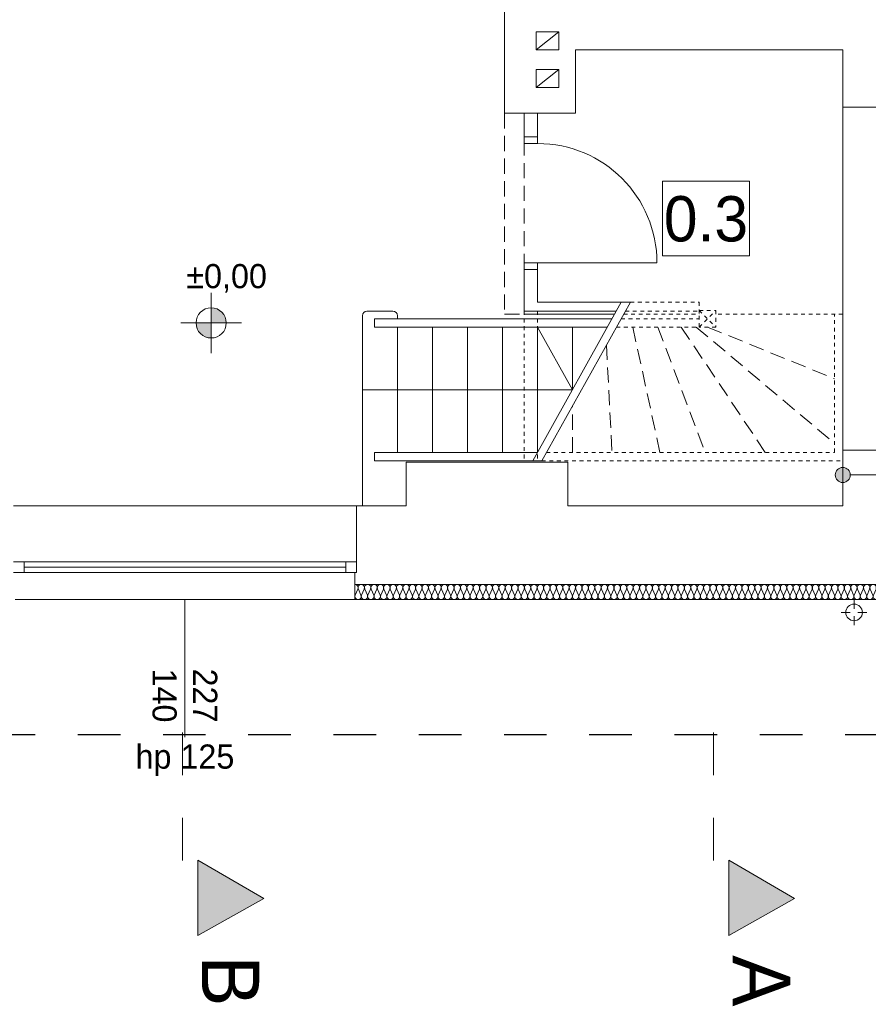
# Model space of a CAD drawing. Extents: x -528673 to -468586, y 24609 to 131944.
# Tile 15 of 87: x -477919 to -472301, y 25685 to 32205. Entities that reach past the tile are written whole.
import ezdxf

# ---------------------------------------------------------------- set-up
doc = ezdxf.new("R2010")
doc.units = 0
doc.header["$MEASUREMENT"] = 0
for name, pattern in [('Dashed', [564.444447, 282.222223, -282.222223]), ('Hidden Line', [50, 25, -25]), ('Krawędzie ukryte', [150, 100, -50])]:
    doc.linetypes.add(name, pattern=pattern)
for name, color, linetype in [('#PODKŁAD', 252, 'Continuous'), ('Arch opisy', 252, 'Continuous'), ('Inwent Izolacje', 252, 'Continuous'), ('INWENT RZĘDNE', 252, 'Continuous')]:
    doc.layers.add(name, color=color, linetype=linetype)
for name, color, linetype, lineweight in [('Arch opisy_Nr_Pióra__21', 252, 'Continuous', 9), ('INWENT DACH_Nr_Pióra__21', 252, 'Continuous', 9), ('Inwent Izolacje_Nr_Pióra__2', 252, 'Continuous', 13), ('INWENT KONST. DREWNIANA_Nr_Pióra__21', 252, 'Continuous', 9), ('INWENT OPISY_Nr_Pióra__21', 252, 'Continuous', 9), ('INWENT OPISY_Nr_Pióra__41', 252, 'Continuous', 15), ('INWENT RZĘDNE_Nr_Pióra__21', 252, 'Continuous', 9), ('INWENT. DRZWI_Nr_Pióra__5', 252, 'Continuous', 13), ('INWENT. OKNA_Nr_Pióra__21', 252, 'Continuous', 9), ('INWENT. OKNA_Nr_Pióra__5', 252, 'Continuous', 13), ('INWENT.ŚCIANY_Nr_Pióra__1', 252, 'Continuous', 25), ('INWENT.ŚCIANY_Nr_Pióra__20', 252, 'Continuous', 60), ('INWENT.ŚCIANY_Nr_Pióra__21', 252, 'Continuous', 9), ('INWENT.ŚCIANY_Nr_Pióra__3', 252, 'Continuous', 13), ('Istniejące schody_Nr_Pióra__21', 252, 'Continuous', 9), ('Istniejące stropy_Nr_Pióra__5', 252, 'Continuous', 13)]:
    doc.layers.add(name, color=color, linetype=linetype, lineweight=lineweight)
doc.styles.add('GENERATED_STYLE_1', font='txt')
doc.styles.add('GENERATED_STYLE_3', font='txt')
doc.styles.add('GENERATED_STYLE_5', font='txt')

# ---------------------------------------------------------------- blocks, each defined once
blk = doc.blocks.new('Izolacja cieplna 14_155', base_point=(-471930.2, 28464.5))
at = {"layer": 'Inwent Izolacje_Nr_Pióra__2', "linetype": 'Continuous'}
for p, q in [((-475680.8, 28434.7), (-475698.4, 28394.3)), ((-475659.6, 28394.3), (-475677.2, 28434.7)), ((-475638.4, 28434.7), (-475656, 28394.3)), ((-475617.2, 28394.3), (-475634.9, 28434.7)), ((-475596.1, 28434.7), (-475613.7, 28394.3)), ((-475574.9, 28394.3), (-475592.5, 28434.7)), ((-475553.7, 28434.7), (-475571.3, 28394.3)), ((-475532.5, 28394.3), (-475550.1, 28434.7)), ((-475511.3, 28434.7), (-475529, 28394.3)), ((-475490.2, 28394.3), (-475507.8, 28434.7)), ((-475469, 28434.7), (-475486.6, 28394.3)), ((-475447.8, 28394.3), (-475465.4, 28434.7)), ((-475426.6, 28434.7), (-475444.2, 28394.3)), ((-475405.4, 28394.3), (-475423.1, 28434.7)), ((-475384.3, 28434.7), (-475401.9, 28394.3)), ((-475363.1, 28394.3), (-475380.7, 28434.7)), ((-475341.9, 28434.7), (-475359.5, 28394.3)), ((-475320.7, 28394.3), (-475338.4, 28434.7)), ((-475299.5, 28434.7), (-475317.2, 28394.3)), ((-475278.4, 28394.3), (-475296, 28434.7)), ((-475257.2, 28434.7), (-475274.8, 28394.3)), ((-475236, 28394.3), (-475253.6, 28434.7)), ((-475214.8, 28434.7), (-475232.5, 28394.3)), ((-475193.7, 28394.3), (-475211.3, 28434.7)), ((-475172.5, 28434.7), (-475190.1, 28394.3)), ((-475151.3, 28394.3), (-475168.9, 28434.7)), ((-475130.1, 28434.7), (-475147.7, 28394.3)), ((-475108.9, 28394.3), (-475126.6, 28434.7)), ((-475087.8, 28434.7), (-475105.4, 28394.3)), ((-475066.6, 28394.3), (-475084.2, 28434.7)), ((-475045.4, 28434.7), (-475063, 28394.3)), ((-475024.2, 28394.3), (-475041.8, 28434.7)), ((-475003, 28434.7), (-475020.7, 28394.3)), ((-474981.9, 28394.3), (-474999.5, 28434.7)), ((-474960.7, 28434.7), (-474978.3, 28394.3)), ((-474939.5, 28394.3), (-474957.1, 28434.7)), ((-474918.3, 28434.7), (-474935.9, 28394.3)), ((-474897.1, 28394.3), (-474914.8, 28434.7)), ((-474876, 28434.7), (-474893.6, 28394.3)), ((-474854.8, 28394.3), (-474872.4, 28434.7)), ((-474833.6, 28434.7), (-474851.2, 28394.3)), ((-474812.4, 28394.3), (-474830, 28434.7)), ((-474791.2, 28434.7), (-474808.9, 28394.3)), ((-474770.1, 28394.3), (-474787.7, 28434.7)), ((-474748.9, 28434.7), (-474766.5, 28394.3)), ((-474727.7, 28394.3), (-474745.3, 28434.7)), ((-474706.5, 28434.7), (-474724.1, 28394.3)), ((-474685.3, 28394.3), (-474703, 28434.7)), ((-474664.2, 28434.7), (-474681.8, 28394.3)), ((-474643, 28394.3), (-474660.6, 28434.7)), ((-474621.8, 28434.7), (-474639.4, 28394.3)), ((-474600.6, 28394.3), (-474618.2, 28434.7)), ((-474579.4, 28434.7), (-474597.1, 28394.3)), ((-474558.3, 28394.3), (-474575.9, 28434.7)), ((-474537.1, 28434.7), (-474554.7, 28394.3)), ((-474515.9, 28394.3), (-474533.5, 28434.7)), ((-474494.7, 28434.7), (-474512.3, 28394.3)), ((-474473.5, 28394.3), (-474491.2, 28434.7)), ((-474452.4, 28434.7), (-474470, 28394.3)), ((-474431.2, 28394.3), (-474448.8, 28434.7)), ((-474410, 28434.7), (-474427.6, 28394.3)), ((-474388.8, 28394.3), (-474406.4, 28434.7)), ((-474367.6, 28434.7), (-474385.3, 28394.3)), ((-474346.5, 28394.3), (-474364.1, 28434.7)), ((-474325.3, 28434.7), (-474342.9, 28394.3)), ((-474304.1, 28394.3), (-474321.7, 28434.7)), ((-474282.9, 28434.7), (-474300.5, 28394.3)), ((-474261.7, 28394.3), (-474279.4, 28434.7)), ((-474240.6, 28434.7), (-474258.2, 28394.3)), ((-474219.4, 28394.3), (-474237, 28434.7)), ((-474198.2, 28434.7), (-474215.8, 28394.3)), ((-474177, 28394.3), (-474194.6, 28434.7)), ((-474155.8, 28434.7), (-474173.5, 28394.3)), ((-474134.7, 28394.3), (-474152.3, 28434.7)), ((-474113.5, 28434.7), (-474131.1, 28394.3)), ((-474092.3, 28394.3), (-474109.9, 28434.7)), ((-474071.1, 28434.7), (-474088.7, 28394.3)), ((-474049.9, 28394.3), (-474067.6, 28434.7)), ((-474028.8, 28434.7), (-474046.4, 28394.3)), ((-474007.6, 28394.3), (-474025.2, 28434.7)), ((-473986.4, 28434.7), (-474004, 28394.3)), ((-473965.2, 28394.3), (-473982.8, 28434.7)), ((-473944, 28434.7), (-473961.7, 28394.3)), ((-473922.9, 28394.3), (-473940.5, 28434.7)), ((-473901.7, 28434.7), (-473919.3, 28394.3)), ((-473880.5, 28394.3), (-473898.1, 28434.7)), ((-473859.3, 28434.7), (-473876.9, 28394.3)), ((-473838.1, 28394.3), (-473855.8, 28434.7)), ((-473817, 28434.7), (-473834.6, 28394.3)), ((-473795.8, 28394.3), (-473813.4, 28434.7)), ((-473774.6, 28434.7), (-473792.2, 28394.3)), ((-473753.4, 28394.3), (-473771, 28434.7)), ((-473732.2, 28434.7), (-473749.9, 28394.3)), ((-473711.1, 28394.3), (-473728.7, 28434.7)), ((-473689.9, 28434.7), (-473707.5, 28394.3)), ((-473668.7, 28394.3), (-473686.3, 28434.7)), ((-473647.5, 28434.7), (-473665.1, 28394.3)), ((-473626.3, 28394.3), (-473644, 28434.7)), ((-473605.2, 28434.7), (-473622.8, 28394.3)), ((-473584, 28394.3), (-473601.6, 28434.7)), ((-473562.8, 28434.7), (-473580.4, 28394.3)), ((-473541.6, 28394.3), (-473559.2, 28434.7)), ((-473520.4, 28434.7), (-473538.1, 28394.3)), ((-473499.3, 28394.3), (-473516.9, 28434.7)), ((-473478.1, 28434.7), (-473495.7, 28394.3)), ((-473456.9, 28394.3), (-473474.5, 28434.7)), ((-473435.7, 28434.7), (-473453.3, 28394.3)), ((-473414.5, 28394.3), (-473432.2, 28434.7)), ((-473393.4, 28434.7), (-473411, 28394.3)), ((-473372.2, 28394.3), (-473389.8, 28434.7)), ((-473351, 28434.7), (-473368.6, 28394.3)), ((-473329.8, 28394.3), (-473347.5, 28434.7)), ((-473308.6, 28434.7), (-473326.3, 28394.3)), ((-473287.5, 28394.3), (-473305.1, 28434.7)), ((-473266.3, 28434.7), (-473283.9, 28394.3)), ((-473245.1, 28394.3), (-473262.7, 28434.7)), ((-473223.9, 28434.7), (-473241.6, 28394.3)), ((-473202.8, 28394.3), (-473220.4, 28434.7)), ((-473181.6, 28434.7), (-473199.2, 28394.3)), ((-473160.4, 28394.3), (-473178, 28434.7)), ((-473139.2, 28434.7), (-473156.8, 28394.3)), ((-473118, 28394.3), (-473135.7, 28434.7)), ((-473096.9, 28434.7), (-473114.5, 28394.3)), ((-473075.7, 28394.3), (-473093.3, 28434.7)), ((-473054.5, 28434.7), (-473072.1, 28394.3)), ((-473033.3, 28394.3), (-473050.9, 28434.7)), ((-473012.1, 28434.7), (-473029.8, 28394.3)), ((-472991, 28394.3), (-473008.6, 28434.7)), ((-472969.8, 28434.7), (-472987.4, 28394.3)), ((-472948.6, 28394.3), (-472966.2, 28434.7)), ((-472927.4, 28434.7), (-472945, 28394.3)), ((-472906.2, 28394.3), (-472923.9, 28434.7)), ((-472885.1, 28434.7), (-472902.7, 28394.3)), ((-472863.9, 28394.3), (-472881.5, 28434.7)), ((-472842.7, 28434.7), (-472860.3, 28394.3)), ((-472821.5, 28394.3), (-472839.1, 28434.7)), ((-472800.3, 28434.7), (-472818, 28394.3)), ((-472779.2, 28394.3), (-472796.8, 28434.7)), ((-472758, 28434.7), (-472775.6, 28394.3)), ((-472736.8, 28394.3), (-472754.4, 28434.7)), ((-472715.6, 28434.7), (-472733.2, 28394.3)), ((-472694.4, 28394.3), (-472712.1, 28434.7)), ((-472673.3, 28434.7), (-472690.9, 28394.3)), ((-472652.1, 28394.3), (-472669.7, 28434.7)), ((-472630.9, 28434.7), (-472648.5, 28394.3)), ((-472609.7, 28394.3), (-472627.3, 28434.7)), ((-472588.5, 28434.7), (-472606.2, 28394.3)), ((-472567.4, 28394.3), (-472585, 28434.7)), ((-472546.2, 28434.7), (-472563.8, 28394.3)), ((-472525, 28394.3), (-472542.6, 28434.7)), ((-472503.8, 28434.7), (-472521.4, 28394.3)), ((-472482.6, 28394.3), (-472500.3, 28434.7)), ((-472461.5, 28434.7), (-472479.1, 28394.3)), ((-472440.3, 28394.3), (-472457.9, 28434.7)), ((-472419.1, 28434.7), (-472436.7, 28394.3)), ((-472397.9, 28394.3), (-472415.5, 28434.7)), ((-472376.7, 28434.7), (-472394.4, 28394.3)), ((-472355.6, 28394.3), (-472373.2, 28434.7)), ((-472334.4, 28434.7), (-472352, 28394.3)), ((-472313.2, 28394.3), (-472330.8, 28434.7)), ((-472292, 28434.7), (-472309.6, 28394.3)), ((-472270.8, 28394.3), (-472288.5, 28434.7)), ((-472249.7, 28434.7), (-472267.3, 28394.3)), ((-472228.5, 28394.3), (-472246.1, 28434.7)), ((-472207.3, 28434.7), (-472224.9, 28394.3)), ((-472186.1, 28394.3), (-472203.7, 28434.7)), ((-472164.9, 28434.7), (-472182.6, 28394.3)), ((-472143.8, 28394.3), (-472161.4, 28434.7)), ((-472122.6, 28434.7), (-472140.2, 28394.3)), ((-472101.4, 28394.3), (-472119, 28434.7)), ((-472080.2, 28434.7), (-472097.8, 28394.3)), ((-472059, 28394.3), (-472076.7, 28434.7)), ((-472037.9, 28434.7), (-472055.5, 28394.3)), ((-472016.7, 28394.3), (-472034.3, 28434.7)), ((-471995.5, 28434.7), (-472013.1, 28394.3)), ((-471974.3, 28394.3), (-471991.9, 28434.7)), ((-471953.1, 28434.7), (-471970.8, 28394.3)), ((-471932, 28394.3), (-471949.6, 28434.7))]:
    blk.add_line(p, q, dxfattribs=at)
for centre, start_param, end_param in [((-475700.2, 28443.3), 1.158004, 3.141593), ((-475657.8, 28443.3), 1.158004, 5.125183), ((-475615.5, 28443.3), 1.158004, 5.125183), ((-475573.1, 28443.3), 1.158004, 5.125183), ((-475530.7, 28443.3), 1.158004, 5.125183), ((-475488.4, 28443.3), 1.158004, 5.125183), ((-475446, 28443.3), 1.158004, 5.125183), ((-475403.7, 28443.3), 1.158004, 5.125183), ((-475361.3, 28443.3), 1.158004, 5.125183), ((-475318.9, 28443.3), 1.158004, 5.125183), ((-475276.6, 28443.3), 1.158004, 5.125183), ((-475234.2, 28443.3), 1.158004, 5.125183), ((-475191.9, 28443.3), 1.158004, 5.125183), ((-475149.5, 28443.3), 1.158004, 5.125183), ((-475107.2, 28443.3), 1.158004, 5.125183), ((-475064.8, 28443.3), 1.158004, 5.125183), ((-475022.4, 28443.3), 1.158004, 5.125183), ((-474980.1, 28443.3), 1.158004, 5.125183), ((-474937.7, 28443.3), 1.158004, 5.125183), ((-474895.4, 28443.3), 1.158004, 5.125183), ((-474853, 28443.3), 1.158004, 5.125183), ((-474810.6, 28443.3), 1.158004, 5.125183), ((-474768.3, 28443.3), 1.158004, 5.125183), ((-474725.9, 28443.3), 1.158004, 5.125183), ((-474683.6, 28443.3), 1.158004, 5.125183), ((-474641.2, 28443.3), 1.158004, 5.125183), ((-474598.8, 28443.3), 1.158004, 5.125183), ((-474556.5, 28443.3), 1.158004, 5.125183), ((-474514.1, 28443.3), 1.158004, 5.125183), ((-474471.8, 28443.3), 1.158004, 5.125183), ((-474429.4, 28443.3), 1.158004, 5.125183), ((-474387, 28443.3), 1.158004, 5.125183), ((-474344.7, 28443.3), 1.158004, 5.125183), ((-474302.3, 28443.3), 1.158004, 5.125183), ((-474260, 28443.3), 1.158004, 5.125183), ((-474217.6, 28443.3), 1.158004, 5.125183), ((-474175.2, 28443.3), 1.158004, 5.125183), ((-474132.9, 28443.3), 1.158004, 5.125183), ((-474090.5, 28443.3), 1.158004, 5.125183), ((-474048.2, 28443.3), 1.158004, 5.125183), ((-474005.8, 28443.3), 1.158004, 5.125183), ((-473963.4, 28443.3), 1.158004, 5.125183), ((-473921.1, 28443.3), 1.158004, 5.125183), ((-473878.7, 28443.3), 1.158004, 5.125183), ((-473836.4, 28443.3), 1.158004, 5.125183), ((-473794, 28443.3), 1.158004, 5.125183), ((-473751.6, 28443.3), 1.158004, 5.125183), ((-473709.3, 28443.3), 1.158004, 5.125183), ((-473666.9, 28443.3), 1.158004, 5.125183), ((-473624.6, 28443.3), 1.158004, 5.125183), ((-473582.2, 28443.3), 1.158004, 5.125183), ((-473539.8, 28443.3), 1.158004, 5.125183), ((-473497.5, 28443.3), 1.158004, 5.125183), ((-473455.1, 28443.3), 1.158004, 5.125183), ((-473412.8, 28443.3), 1.158004, 5.125183), ((-473370.4, 28443.3), 1.158004, 5.125183), ((-473328.1, 28443.3), 1.158004, 5.125183), ((-473285.7, 28443.3), 1.158004, 5.125183), ((-473243.3, 28443.3), 1.158004, 5.125183), ((-473201, 28443.3), 1.158004, 5.125183), ((-473158.6, 28443.3), 1.158004, 5.125183), ((-473116.3, 28443.3), 1.158004, 5.125183), ((-473073.9, 28443.3), 1.158004, 5.125183), ((-473031.5, 28443.3), 1.158004, 5.125183), ((-472989.2, 28443.3), 1.158004, 5.125183), ((-472946.8, 28443.3), 1.158004, 5.125183), ((-472904.5, 28443.3), 1.158004, 5.125183), ((-472862.1, 28443.3), 1.158004, 5.125183), ((-472819.7, 28443.3), 1.158004, 5.125183), ((-472777.4, 28443.3), 1.158004, 5.125183), ((-472735, 28443.3), 1.158004, 5.125183), ((-472692.7, 28443.3), 1.158004, 5.125183), ((-472650.3, 28443.3), 1.158004, 5.125183), ((-472607.9, 28443.3), 1.158004, 5.125183), ((-472565.6, 28443.3), 1.158004, 5.125183), ((-472523.2, 28443.3), 1.158004, 5.125183), ((-472480.9, 28443.3), 1.158004, 5.125183), ((-472438.5, 28443.3), 1.158004, 5.125183), ((-472396.1, 28443.3), 1.158004, 5.125183), ((-472353.8, 28443.3), 1.158004, 5.125183), ((-472311.4, 28443.3), 1.158004, 5.125183), ((-472269.1, 28443.3), 1.158004, 5.125183), ((-472226.7, 28443.3), 1.158004, 5.125183), ((-472184.3, 28443.3), 1.158004, 5.125183), ((-472142, 28443.3), 1.158004, 5.125183), ((-472099.6, 28443.3), 1.158004, 5.125183), ((-472057.3, 28443.3), 1.158004, 5.125183), ((-472014.9, 28443.3), 1.158004, 5.125183), ((-471972.5, 28443.3), 1.158004, 5.125183), ((-471930.2, 28443.3), 3.141593, 5.125182), ((-475679, 28385.8), 4.299595, 8.266775), ((-475636.6, 28385.8), 4.299595, 8.266775), ((-475594.3, 28385.8), 4.299595, 8.266775), ((-475551.9, 28385.8), 4.299595, 8.266775), ((-475509.6, 28385.8), 4.299595, 8.266775), ((-475467.2, 28385.8), 4.299595, 8.266775), ((-475424.8, 28385.8), 4.299595, 8.266775), ((-475382.5, 28385.8), 4.299595, 8.266775), ((-475340.1, 28385.8), 4.299595, 8.266775), ((-475297.8, 28385.8), 4.299595, 8.266775), ((-475255.4, 28385.8), 4.299595, 8.266775), ((-475213.1, 28385.8), 4.299595, 8.266775), ((-475170.7, 28385.8), 4.299595, 8.266775), ((-475128.3, 28385.8), 4.299595, 8.266775), ((-475086, 28385.8), 4.299595, 8.266775), ((-475043.6, 28385.8), 4.299595, 8.266775), ((-475001.3, 28385.8), 4.299595, 8.266775), ((-474958.9, 28385.8), 4.299595, 8.266775), ((-474916.5, 28385.8), 4.299595, 8.266775), ((-474874.2, 28385.8), 4.299595, 8.266775), ((-474831.8, 28385.8), 4.299595, 8.266775), ((-474789.5, 28385.8), 4.299595, 8.266775), ((-474747.1, 28385.8), 4.299595, 8.266775), ((-474704.7, 28385.8), 4.299595, 8.266775), ((-474662.4, 28385.8), 4.299595, 8.266775), ((-474620, 28385.8), 4.299595, 8.266775), ((-474577.7, 28385.8), 4.299595, 8.266775), ((-474535.3, 28385.8), 4.299595, 8.266775), ((-474492.9, 28385.8), 4.299595, 8.266775), ((-474450.6, 28385.8), 4.299595, 8.266775), ((-474408.2, 28385.8), 4.299595, 8.266775), ((-474365.9, 28385.8), 4.299595, 8.266775), ((-474323.5, 28385.8), 4.299595, 8.266775), ((-474281.1, 28385.8), 4.299595, 8.266775), ((-474238.8, 28385.8), 4.299595, 8.266775), ((-474196.4, 28385.8), 4.299595, 8.266775), ((-474154.1, 28385.8), 4.299595, 8.266775), ((-474111.7, 28385.8), 4.299595, 8.266775), ((-474069.3, 28385.8), 4.299595, 8.266775), ((-474027, 28385.8), 4.299595, 8.266775), ((-473984.6, 28385.8), 4.299595, 8.266775), ((-473942.3, 28385.8), 4.299595, 8.266775), ((-473899.9, 28385.8), 4.299595, 8.266775), ((-473857.5, 28385.8), 4.299595, 8.266775), ((-473815.2, 28385.8), 4.299595, 8.266775), ((-473772.8, 28385.8), 4.299595, 8.266775), ((-473730.5, 28385.8), 4.299595, 8.266775), ((-473688.1, 28385.8), 4.299595, 8.266775), ((-473645.7, 28385.8), 4.299595, 8.266775), ((-473603.4, 28385.8), 4.299595, 8.266775), ((-473561, 28385.8), 4.299595, 8.266775), ((-473518.7, 28385.8), 4.299595, 8.266775), ((-473476.3, 28385.8), 4.299595, 8.266775), ((-473433.9, 28385.8), 4.299595, 8.266775), ((-473391.6, 28385.8), 4.299595, 8.266775), ((-473349.2, 28385.8), 4.299595, 8.266775), ((-473306.9, 28385.8), 4.299595, 8.266775), ((-473264.5, 28385.8), 4.299595, 8.266775), ((-473222.2, 28385.8), 4.299595, 8.266775), ((-473179.8, 28385.8), 4.299595, 8.266775), ((-473137.4, 28385.8), 4.299595, 8.266775), ((-473095.1, 28385.8), 4.299595, 8.266775), ((-473052.7, 28385.8), 4.299595, 8.266775), ((-473010.4, 28385.8), 4.299595, 8.266775), ((-472968, 28385.8), 4.299595, 8.266775), ((-472925.6, 28385.8), 4.299595, 8.266775), ((-472883.3, 28385.8), 4.299595, 8.266775), ((-472840.9, 28385.8), 4.299595, 8.266775), ((-472798.6, 28385.8), 4.299595, 8.266775), ((-472756.2, 28385.8), 4.299595, 8.266775), ((-472713.8, 28385.8), 4.299595, 8.266775), ((-472671.5, 28385.8), 4.299595, 8.266775), ((-472629.1, 28385.8), 4.299595, 8.266775), ((-472586.8, 28385.8), 4.299595, 8.266775), ((-472544.4, 28385.8), 4.299595, 8.266775), ((-472502, 28385.8), 4.299595, 8.266775), ((-472459.7, 28385.8), 4.299595, 8.266775), ((-472417.3, 28385.8), 4.299595, 8.266775), ((-472375, 28385.8), 4.299595, 8.266775), ((-472332.6, 28385.8), 4.299595, 8.266775), ((-472290.2, 28385.8), 4.299595, 8.266775), ((-472247.9, 28385.8), 4.299595, 8.266775), ((-472205.5, 28385.8), 4.299595, 8.266775), ((-472163.2, 28385.8), 4.299595, 8.266775), ((-472120.8, 28385.8), 4.299595, 8.266775), ((-472078.4, 28385.8), 4.299595, 8.266775), ((-472036.1, 28385.8), 4.299595, 8.266775), ((-471993.7, 28385.8), 4.299595, 8.266775), ((-471951.4, 28385.8), 4.299595, 8.266775)]:
    blk.add_ellipse(centre, major_axis=(0, -21.3), ratio=0.995861, start_param=start_param, end_param=end_param, dxfattribs=at)
blk = doc.blocks.new('Koty wysokościowe_5', base_point=(-476651.4, 30196.8))
at = {"layer": 'INWENT RZĘDNE_Nr_Pióra__21', "linetype": 'Continuous'}
for points in [[(-476651.4, 30196.8), (-476551.4, 30196.8), (-476559, 30235.1), (-476580.7, 30267.5), (-476613.1, 30289.2), (-476651.4, 30296.8)], [(-476651.4, 30196.8), (-476751.4, 30196.8), (-476743.8, 30158.6), (-476722.1, 30126.1), (-476689.7, 30104.4), (-476651.4, 30096.8)]]:
    blk.add_hatch(color=256, dxfattribs=at).paths.add_polyline_path(points, flags=0)
for p, q in [((-476651.4, 29996.8), (-476651.4, 30396.8)), ((-476851.4, 30196.8), (-476451.4, 30196.8))]:
    blk.add_line(p, q, dxfattribs=at)
blk.add_circle((-476651.4, 30196.8), 100, dxfattribs=at)
at = {"layer": 'INWENT RZĘDNE_Nr_Pióra__21', "insert": (-476816.2, 30396.8), "char_height": 160, "attachment_point": 7, "style": 'GENERATED_STYLE_1'}
blk.add_mtext('{±0,00}', dxfattribs=at)
blk = doc.blocks.new('Linia_97', base_point=(-472470.2, 29189.8))
at = {"layer": 'Arch opisy_Nr_Pióra__21', "linetype": 'Continuous'}
for points in [[(-472420.2, 29189.8), (-472424, 29208.9), (-472434.8, 29225.1), (-472451.1, 29236), (-472470.2, 29239.8), (-472489.3, 29236), (-472505.5, 29225.1), (-472516.4, 29208.9), (-472520.2, 29189.8), (-472516.4, 29170.6), (-472505.5, 29154.4), (-472489.3, 29143.6), (-472470.2, 29139.8), (-472451.1, 29143.6), (-472434.8, 29154.4), (-472424, 29170.6)], [(-471790.2, 29189.8), (-471794, 29208.9), (-471804.8, 29225.1), (-471821.1, 29236), (-471840.2, 29239.8), (-471859.3, 29236), (-471875.5, 29225.1), (-471886.4, 29208.9), (-471890.2, 29189.8), (-471886.4, 29170.6), (-471875.5, 29154.4), (-471859.3, 29143.6), (-471840.2, 29139.8), (-471821.1, 29143.6), (-471804.8, 29154.4), (-471794, 29170.6)]]:
    blk.add_hatch(color=256, dxfattribs=at).paths.add_polyline_path(points, flags=0)
blk.add_line((-472420.2, 29189.8), (-471890.2, 29189.8), dxfattribs=at)
for centre in [(-472470.2, 29189.8), (-471840.2, 29189.8)]:
    blk.add_circle(centre, 50, dxfattribs=at)
blk = doc.blocks.new('PARTER')
at = {"layer": 'INWENT OPISY_Nr_Pióra__21', "linetype": 'Continuous', "lineweight": 15}
for points in [[(-476303.9, 26384.5), (-476740.2, 26140.2), (-476740.2, 26640.2)], [(-472788.9, 26384.5), (-473225.2, 26140.2), (-473225.2, 26640.2)]]:
    blk.add_hatch(color=252, dxfattribs=at).paths.add_polyline_path(points, flags=0)
at = {"layer": 'INWENT DACH_Nr_Pióra__21', "color": 252, "linetype": 'Continuous', "lineweight": 15}
for p, q in [((-472395.2, 28304.5), (-472395.2, 28364.5)), ((-472420.2, 28279.5), (-472480.2, 28279.5)), ((-472395.2, 28254.5), (-472395.2, 28194.5)), ((-472370.2, 28279.5), (-472310.2, 28279.5))]:
    blk.add_line(p, q, dxfattribs=at)
blk.add_circle((-472395.2, 28279.5), 55, dxfattribs=at)
at = {"layer": 'INWENT KONST. DREWNIANA_Nr_Pióra__21', "color": 252, "linetype": 'Continuous', "lineweight": 15}
for p, q in [((-474350.2, 32124.5), (-474500.2, 32124.5)), ((-474500.2, 32004.5), (-474500.2, 32124.5)), ((-474500.2, 32004.5), (-474350.2, 32124.5)), ((-474350.2, 32004.5), (-474350.2, 32124.5)), ((-474350.2, 32004.5), (-474500.2, 32004.5)), ((-474500.2, 31754.5), (-474500.2, 31874.5)), ((-474350.2, 31874.5), (-474500.2, 31874.5)), ((-474500.2, 31754.5), (-474350.2, 31874.5)), ((-474350.2, 31754.5), (-474350.2, 31874.5)), ((-474350.2, 31754.5), (-474500.2, 31754.5))]:
    blk.add_line(p, q, dxfattribs=at)
at = {"layer": 'INWENT OPISY_Nr_Pióra__41', "color": 252, "linetype": 'Dashed', "lineweight": 15}
for p, q in [((-476840.2, 27484.5), (-476840.2, 26384.5)), ((-473325.2, 27484.5), (-473325.2, 26384.5))]:
    blk.add_line(p, q, dxfattribs=at)
at = {"layer": 'INWENT OPISY_Nr_Pióra__41', "color": 252, "linetype": 'Continuous', "lineweight": 15}
for p, q in [((-476740.2, 26140.2), (-476740.2, 26640.2)), ((-476303.9, 26384.5), (-476740.2, 26640.2)), ((-473225.2, 26140.2), (-473225.2, 26640.2)), ((-472788.9, 26384.5), (-473225.2, 26640.2)), ((-476740.2, 26140.2), (-476303.9, 26384.5)), ((-473225.2, 26140.2), (-472788.9, 26384.5))]:
    blk.add_line(p, q, dxfattribs=at)
at = {"layer": 'INWENT. DRZWI_Nr_Pióra__5', "color": 252, "linetype": 'Continuous', "lineweight": 15}
for p, q in [((-474580.2, 31384.5), (-474580.2, 31429.5)), ((-474490.2, 31429.5), (-474490.2, 31384.5)), ((-474490.2, 31384.5), (-474580.2, 31384.5)), ((-474490.2, 30594.5), (-474580.2, 30594.5)), ((-474580.2, 30594.5), (-474580.2, 30549.5)), ((-474490.2, 30549.5), (-474490.2, 30594.5)), ((-474490.2, 30594.5), (-473700.2, 30594.5))]:
    blk.add_line(p, q, dxfattribs=at)
blk.add_arc((-474490.2, 30594.5), 790, 0, 90, dxfattribs=at)
at = {"layer": 'INWENT. OKNA_Nr_Pióra__5', "color": 252, "linetype": 'Continuous', "lineweight": 15}
for p, q in [((-477960.2, 28614.5), (-475690.2, 28614.5)), ((-477890.2, 28614.5), (-477890.2, 28544.5)), ((-477890.2, 28579.5), (-475760.2, 28579.5)), ((-475760.2, 28614.5), (-475760.2, 28544.5)), ((-475690.2, 28614.5), (-475690.2, 28544.5)), ((-477960.2, 28544.5), (-475690.2, 28544.5)), ((-476825.2, 28364.5), (-476825.2, 27454.5))]:
    blk.add_line(p, q, dxfattribs=at)
at = {"layer": 'INWENT.ŚCIANY_Nr_Pióra__1', "color": 252, "linetype": 'Continuous', "lineweight": 15}
for p, q in [((-474710.2, 32464.5), (-474710.2, 31584.5)), ((-474240.2, 31584.5), (-474240.2, 32004.5)), ((-474240.2, 32004.5), (-472470.2, 32004.5)), ((-472470.2, 31624.5), (-472050.2, 31624.5)), ((-474710.2, 31584.5), (-474240.2, 31584.5)), ((-472470.2, 29354.5), (-472050.2, 29354.5)), ((-475360.2, 29274.5), (-475360.2, 28984.5)), ((-475690.2, 28984.5), (-475690.2, 28544.5)), ((-475690.2, 28984.5), (-475360.2, 28984.5)), ((-475690.2, 28544.5), (-475700.2, 28544.5)), ((-475700.2, 28544.5), (-475700.2, 28464.5)), ((-475700.2, 28464.5), (-471930.2, 28464.5))]:
    blk.add_line(p, q, dxfattribs=at)
at = {"layer": 'INWENT.ŚCIANY_Nr_Pióra__20', "color": 252, "linetype": 'Continuous', "lineweight": 15}
for p, q in [((-472470.2, 32004.5), (-472470.2, 31624.5)), ((-472470.2, 29354.5), (-472470.2, 31624.5)), ((-472470.2, 29354.5), (-472470.2, 28984.5)), ((-475360.2, 29274.5), (-474290.2, 29274.5)), ((-474290.2, 29274.5), (-474290.2, 28984.5)), ((-474290.2, 28984.5), (-472470.2, 28984.5))]:
    blk.add_line(p, q, dxfattribs=at)
at = {"layer": 'INWENT.ŚCIANY_Nr_Pióra__20', "color": 252, "linetype": 'Dashed', "lineweight": 30}
blk.add_line((-493903.7, 27470.7), (-469728.7, 27470.7), dxfattribs=at)
at = {"layer": 'INWENT.ŚCIANY_Nr_Pióra__21', "color": 252, "linetype": 'Continuous', "lineweight": 15}
for p, q in [((-474580.2, 31584.5), (-474580.2, 31429.5)), ((-474490.2, 31584.5), (-474490.2, 31429.5)), ((-474580.2, 31429.5), (-474490.2, 31429.5)), ((-474580.2, 30549.5), (-474490.2, 30549.5)), ((-474580.2, 30549.5), (-474580.2, 30254.5)), ((-474490.2, 30549.5), (-474490.2, 30334.5)), ((-474490.2, 30334.5), (-473876.4, 30334.5)), ((-473936.4, 30334.5), (-473981.1, 30254.5)), ((-474580.2, 30274.5), (-473969.9, 30274.5)), ((-474580.2, 30254.5), (-473981.1, 30254.5)), ((-477960.2, 28984.5), (-475690.2, 28984.5)), ((-477950.2, 28364.5), (-475700.2, 28364.5))]:
    blk.add_line(p, q, dxfattribs=at)
at = {"layer": 'INWENT.ŚCIANY_Nr_Pióra__21', "color": 252, "linetype": 'Hidden Line', "lineweight": 15}
for p, q in [((-473876.4, 30334.5), (-473420.2, 30334.5)), ((-473420.2, 30334.5), (-473420.2, 30254.5)), ((-474580.2, 30274.5), (-474580.2, 29284.5)), ((-474490.2, 30274.5), (-474490.2, 29284.5)), ((-473921.1, 30254.5), (-473420.2, 30254.5)), ((-473909.9, 30274.5), (-473420.2, 30274.5))]:
    blk.add_line(p, q, dxfattribs=at)
at = {"layer": 'INWENT.ŚCIANY_Nr_Pióra__3', "color": 252, "linetype": 'Continuous', "lineweight": 15}
for p, q in [((-475700.2, 28464.5), (-475700.2, 28364.5)), ((-475700.2, 28364.5), (-471830.2, 28364.5))]:
    blk.add_line(p, q, dxfattribs=at)
at = {"layer": 'Istniejące schody_Nr_Pióra__21', "color": 252, "linetype": 'Continuous', "lineweight": 15}
for p, q in [((-474522.6, 29284.5), (-473936.4, 30334.5)), ((-474462.6, 29284.5), (-473876.4, 30334.5)), ((-475620.2, 30274.5), (-475448.5, 30274.5)), ((-475650.2, 28984.5), (-475650.2, 30244.5)), ((-475570.2, 30224.5), (-473997.8, 30224.5)), ((-475570.2, 30169.5), (-475570.2, 30224.5)), ((-475418.5, 30224.5), (-475418.5, 30244.5)), ((-475570.2, 30169.5), (-474028.5, 30169.5)), ((-475418.5, 29339.5), (-475418.5, 30169.5)), ((-475186.9, 29339.5), (-475186.9, 30169.5)), ((-474955.2, 29339.5), (-474955.2, 30169.5)), ((-474723.5, 29339.5), (-474723.5, 30169.5)), ((-474491.9, 29339.5), (-474491.9, 30169.5)), ((-474260.2, 29754.5), (-474491.9, 30169.5)), ((-474260.2, 29754.5), (-474260.2, 30169.5)), ((-474260.2, 29754.5), (-475650.2, 29754.5)), ((-475570.2, 29339.5), (-474491.9, 29339.5)), ((-475570.2, 29284.5), (-475570.2, 29339.5)), ((-475570.2, 29284.5), (-474462.6, 29284.5))]:
    blk.add_line(p, q, dxfattribs=at)
at = {"layer": 'Istniejące schody_Nr_Pióra__21', "color": 252, "linetype": 'Hidden Line', "lineweight": 15}
for p, q in [((-473420.2, 30169.5), (-473420.2, 30279.5)), ((-473420.2, 30279.5), (-473310.2, 30279.5)), ((-473420.2, 30169.5), (-473310.2, 30279.5)), ((-473420.2, 30279.5), (-473310.2, 30169.5)), ((-473310.2, 30279.5), (-473310.2, 30169.5)), ((-472470.2, 30254.5), (-473310.2, 30254.5)), ((-472525.2, 29339.5), (-472525.2, 30254.5)), ((-472470.2, 29284.5), (-472470.2, 30254.5)), ((-473937.8, 30224.5), (-473420.2, 30224.5)), ((-473968.5, 30169.5), (-473420.2, 30169.5)), ((-473310.2, 30169.5), (-473420.2, 30169.5)), ((-474431.9, 29339.5), (-472525.2, 29339.5)), ((-474462.6, 29284.5), (-472470.2, 29284.5))]:
    blk.add_line(p, q, dxfattribs=at)
at = {"layer": 'Istniejące schody_Nr_Pióra__21', "color": 252, "linetype": 'Krawędzie ukryte', "lineweight": 15}
for p, q in [((-473860.2, 30169.5), (-473680.2, 29339.5)), ((-473694.4, 30169.5), (-473380.2, 29339.5)), ((-473540.2, 30169.5), (-472982.7, 29339.5)), ((-473440.2, 30169.5), (-472525.2, 29399.5)), ((-473365.2, 30169.5), (-472525.2, 29827)), ((-474034.2, 30051.9), (-473997.7, 29339.5)), ((-474260.2, 29339.5), (-474260.2, 29647.1))]:
    blk.add_line(p, q, dxfattribs=at)
at = {"layer": 'Istniejące schody_Nr_Pióra__21', "color": 252, "linetype": 'Continuous', "lineweight": 15}
for centre, start, end in [((-475620.2, 30244.5), 90, 180), ((-475448.5, 30244.5), 0, 90)]:
    blk.add_arc(centre, 30, start, end, dxfattribs=at)
at = {"layer": 'Istniejące stropy_Nr_Pióra__5', "color": 252, "linetype": 'Krawędzie ukryte', "lineweight": 15}
for p, q in [((-474710.2, 31584.5), (-474710.2, 30254.5)), ((-474580.2, 30254.5), (-474580.2, 31584.5)), ((-474710.2, 30254.5), (-474580.2, 30254.5))]:
    blk.add_line(p, q, dxfattribs=at)
at = {"layer": 'Arch opisy', "color": 252, "linetype": 'Continuous', "lineweight": 15}
blk.add_blockref('Linia_97', (-472470.2, 29189.8), dxfattribs=at)
at = {"layer": 'Inwent Izolacje', "color": 252, "linetype": 'Continuous', "lineweight": 15}
blk.add_blockref('Izolacja cieplna 14_155', (-471930.2, 28464.5), dxfattribs=at)
at = {"layer": 'INWENT RZĘDNE', "color": 252, "lineweight": 15}
blk.add_blockref('Koty wysokościowe_5', (-476651.4, 30196.8), dxfattribs=at)
at = {"layer": 'INWENT OPISY_Nr_Pióra__21', "color": 252, "linetype": 'Continuous', "lineweight": 15, "char_height": 380, "attachment_point": 2, "rotation": 270, "style": 'GENERATED_STYLE_5'}
for s, insert in [('{B}', (-476333.1, 25840.2)), ('{A}', (-472818.1, 25840.2))]:
    blk.add_mtext(s, dxfattribs=dict(at, insert=insert))
at = {"layer": 'INWENT. OKNA_Nr_Pióra__21', "color": 252, "linetype": 'Continuous', "lineweight": 15, "insert": (-476611, 27729.5), "char_height": 160, "width": 709.227, "attachment_point": 2, "rotation": 270, "line_spacing_factor": 1.007581, "style": 'GENERATED_STYLE_5'}
blk.add_mtext('{227\\P140}', dxfattribs=at)
at = {"layer": 'INWENT. OKNA_Nr_Pióra__21', "color": 252, "linetype": 'Continuous', "lineweight": 15, "insert": (-476825.2, 27405.2), "char_height": 160, "attachment_point": 2, "style": 'GENERATED_STYLE_5'}
blk.add_mtext('{hp 125}', dxfattribs=at)
at = {"color": 252, "linetype": 'Continuous', "lineweight": 15, "ltscale": 1897529.263251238}
blk.add_wipeout([(-473663.7, 31134.2), (-473087.7, 31134.2), (-473087.7, 30640.1), (-473663.7, 30640.1)], dxfattribs=at).dxf.layer = 'INWENT OPISY_Nr_Pióra__21'
at = {"layer": 'INWENT OPISY_Nr_Pióra__21', "color": 252, "linetype": 'Continuous', "lineweight": 15, "flags": 128}
blk.add_lwpolyline([(-473663.7, 31134.2), (-473087.7, 31134.2), (-473087.7, 30640.1), (-473663.7, 30640.1)], close=True, dxfattribs=at)
at = {"layer": 'INWENT OPISY_Nr_Pióra__21', "color": 252, "linetype": 'Continuous', "lineweight": 15, "insert": (-473375.7, 30732), "char_height": 300, "attachment_point": 8, "style": 'GENERATED_STYLE_3'}
blk.add_mtext('{0.3 }', dxfattribs=at)

msp = doc.modelspace()

# ---------------------------------------------------------------- block references
at = {"layer": '#PODKŁAD'}
msp.add_blockref('PARTER', (0, 0), dxfattribs=at)

doc.saveas('drawing.dxf')
